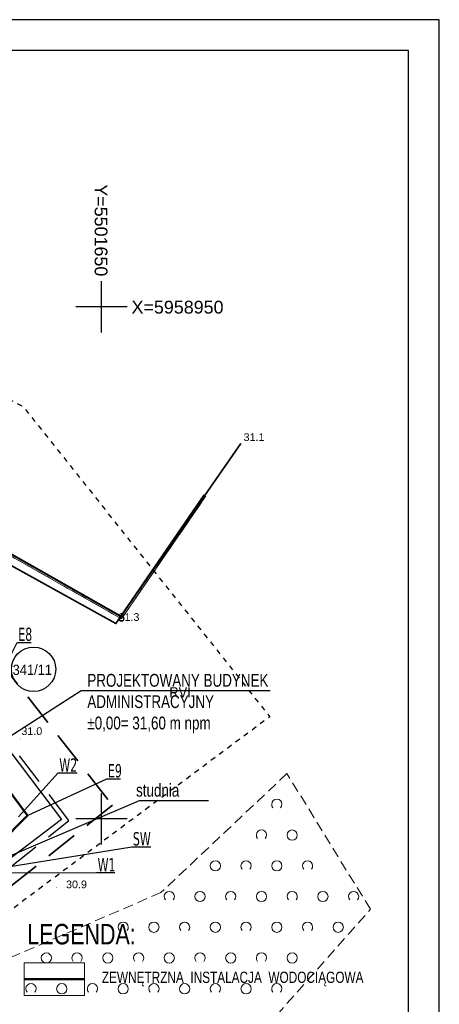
# Model space of a CAD drawing. Extents: x 5501473 to 5501683, y 5958830 to 5958978.
# Tile 6 of 6: x 5501642 to 5501683, y 5958882 to 5958978. Entities that reach past the tile are written whole.
import ezdxf
from ezdxf.enums import TextEntityAlignment as Align

# ---------------------------------------------------------------- set-up
doc = ezdxf.new("R2010")
doc.units = 0
doc.header["$LTSCALE"] = 0.5
for name, pattern in [('1 1', [2, 1, -1]), ('2 1', [3, 2, -1]), ('EGKK', [4, 3, -1]), ('EGUG', [2, 1, -1]), ('HIDDEN', [9.525, 6.35, -3.175])]:
    doc.linetypes.add(name, pattern=pattern)
for name, color, linetype, lineweight in [('--- 01 WODA', 150, 'Continuous', 50), ('--- 01 WODA OZNACZENIA', 5, 'Continuous', 18), ('--GRANICA DZIAŁKI', 2, 'Continuous', 40), ('--zagosp', 7, 'Continuous', 0), ('EGDE', 251, 'Continuous', 20), ('EGDE_O', 251, 'Continuous', 20), ('EGKK', 251, 'Continuous', 20), ('EGPG', 251, 'Continuous', 20), ('EGPG_O', 251, 'Continuous', 20), ('EGUG', 251, 'Continuous', 20), ('EGUG_O', 251, 'Continuous', 20), ('IE-zewnętrzne _wsp', 1, 'Continuous', 0), ('IE_zewn', 1, 'Continuous', 50), ('OTO', 251, 'Continuous', 20), ('OTRN', 251, 'Continuous', 20), ('OTRN_O', 251, 'Continuous', 18), ('OTZ', 251, 'Continuous', 20)]:
    doc.layers.add(name, color=color, linetype=linetype, lineweight=lineweight)
for name, color, linetype in [('--ogrodzenie', 7, 'Continuous'), ('--OPISY', 7, 'Continuous'), ('--trawa-zakres', 94, 'Continuous'), ('--zakres-WZ', 181, 'Continuous'), ('PARSI', 251, 'Continuous'), ('Strzałka', 251, 'Continuous'), ('Wymiarowanie', 7, 'Continuous')]:
    doc.layers.add(name, color=color, linetype=linetype)
doc.styles.add('1-500', font='arial.ttf', dxfattribs={"width": 0.75, "height": 1.25})
doc.styles.add('BDOT', font='Arial.ttf', dxfattribs={"width": 0.9})
doc.styles.add('EGBP', font='arial.ttf')
doc.styles.add('EGiB', font='Arial.ttf', dxfattribs={"width": 0.9})
doc.styles.add('MZSK', font='Arial.ttf', dxfattribs={"width": 0.9, "height": 0.75})
doc.styles.add('PZ', font='romand.shx', dxfattribs={"width": 0.7})
doc.styles.add('STYL-1', font='arial.ttf', dxfattribs={"width": 0.75})
doc.linetypes.add('OGRODZENIE1', pattern='A,0.4,-0.06,[143,RODZLIN.shx,S=0.012,R=0,X=0,Y=0],-0.06,0.4', length=0.92)
doc.linetypes.add('OTOO', pattern='A,7.5,[30,msgB.shx,S=1.28,R=0,X=0,Y=0],7.5', length=15)
doc.dimstyles.new('PZ', dxfattribs={"dimscale": 0.5, "dimtxt": 2.2, "dimasz": 0, "dimexe": 0, "dimexo": 0, "dimgap": 0.5, "dimtad": 1, "dimdec": 1, "dimlfac": 0.1, "dimzin": 0, "dimdsep": 46, "dimtxsty": 'PZ', "dimcen": 0.09, "dimse1": 1, "dimse2": 1, "dimsd1": 1, "dimsd2": 1, "dimclrd": 8, "dimclre": 8, "dimclrt": 256, "dimadec": 0, "dimazin": 0, "dimtfac": 1, "dimtdec": 1, "dimtofl": 0, "dimtmove": 1, "dimatfit": 3, "dimfxl": 1, "dimtolj": 1, "dimtzin": 0, "dimarcsym": 0})

# ---------------------------------------------------------------- blocks, each defined once
blk = doc.blocks.new('OTZK_b')
at = {"layer": 'OTZ', "color": 0, "lineweight": 18}
blk.add_arc((0, 0), 1, 318.5904, 221.4096, dxfattribs=at)
blk = doc.blocks.new('OTZK_a')
at = {"layer": 'OTZ', "color": 0, "lineweight": 18}
blk.add_circle((0, 0), 1, dxfattribs=at)
blk = doc.blocks.new('OTRN')
at = {"layer": 'OTRN', "color": 0, "const_width": 0.09}
blk.add_lwpolyline([(-0.04, 0, 1), (0.04, 0, 1)], format="xyb", close=True, dxfattribs=at)
at = {"layer": 'OTRN_O', "color": 0, "style": 'BDOT'}
blk.add_attdef('RZEDNA', (0.51, 0.52), '', height=1.5, dxfattribs=at)
blk = doc.blocks.new('EGPG_a')
at = {"color": 0}
blk.add_wipeout([(0.48, 0), (0.46, 0.15), (0.39, 0.28), (0.28, 0.39), (0.15, 0.46), (0, 0.48), (-0.15, 0.46), (-0.28, 0.39), (-0.39, 0.28), (-0.46, 0.15), (-0.48, 0), (-0.46, -0.15), (-0.39, -0.28), (-0.28, -0.39), (-0.15, -0.46), (0, -0.48), (0.15, -0.46), (0.28, -0.39), (0.39, -0.28), (0.46, -0.15)], dxfattribs=at).dxf.layer = 'EGPG'
at = {"layer": 'EGPG', "color": 0, "lineweight": 18}
blk.add_circle((0, 0, 1), 0.5, dxfattribs=at)
at = {"layer": 'EGPG_O', "color": 0, "style": 'EGBP'}
blk.add_attdef('NRP', (0.98, 0.52), '', height=1.5, dxfattribs=at)
blk = doc.blocks.new('mzsk')
at = {"layer": 'PARSI', "color": 0}
for p, q in [((0, -5), (0, 5)), ((5, 0), (-5, 0))]:
    blk.add_line(p, q, dxfattribs=at)

msp = doc.modelspace()

# ---------------------------------------------------------------- linework, layer by layer
at = {"layer": '--- 01 WODA', "flags": 128}
msp.add_lwpolyline([(5501642.464, 5958884.364), (5501648.354, 5958884.364)], dxfattribs=at)
at = {"layer": '--ogrodzenie', "linetype": 'OGRODZENIE1', "ltscale": 3}
for p, q in [((5501635.35, 5958914.143), (5501646.103, 5958899.949)), ((5501646.103, 5958899.949), (5501626.711, 5958885.259))]:
    msp.add_line(p, q, dxfattribs=at)
at = {"layer": '--OPISY'}
for points in [[(5501666.477, 5958912.509), (5501648.005, 5958912.509), (5501629.47, 5958900.607)], [(5501666.477, 5958912.509), (5501648.005, 5958912.509), (5501629.47, 5958900.607)], [(5501660.454, 5958901.783), (5501653.696, 5958901.783), (5501637.197, 5958894.731)]]:
    msp.add_lwpolyline(points, dxfattribs=at)
at = {"layer": '--trawa-zakres', "linetype": 'HIDDEN', "lineweight": 25}
msp.add_lwpolyline([(5501607.088, 5958908.679), (5501615.981, 5958896.94), (5501616.432, 5958896.257), (5501626.192, 5958883.432), (5501646.801, 5958899.851), (5501628.199, 5958924.407)], close=True, dxfattribs=at)
at = {"layer": '--zagosp', "linetype": 'Continuous'}
msp.add_lwpolyline([(5501642.464, 5958885.952), (5501648.354, 5958885.952), (5501648.354, 5958882.776), (5501642.464, 5958882.776)], close=True, dxfattribs=at)
at = {"layer": '--zakres-WZ', "linetype": 'HIDDEN', "lineweight": 35}
msp.add_lwpolyline([(5501589.302, 5958923.596), (5501605.119, 5958946.432), (5501622.331, 5958936.641), (5501627.435, 5958946.919), (5501630.627, 5958945.228), (5501625.177, 5958934.409), (5501651.069, 5958901.344), (5501623.813, 5958879.625)], close=True, dxfattribs=at)
at = {"color": 2, "linetype": 'Continuous'}
msp.add_circle((5501643.371, 5958914.613), 2.166, dxfattribs=at)
at = {"layer": 'EGDE', "lineweight": 18}
for points in [[(5501616.176, 5958965.832), (5501608.46, 5958951.15), (5501605.45, 5958945.9), (5501651.95, 5958919.55), (5501659.839, 5958931.013)], [(5501660.129, 5958931.433), (5501651.95, 5958919.55), (5501605.45, 5958945.9), (5501583.6, 5958913.84), (5501577.149, 5958905.701)]]:
    msp.add_lwpolyline(points, dxfattribs=at)
at = {"layer": 'EGKK', "linetype": 'EGKK', "lineweight": 18}
for points in [[(5501615.765, 5958965.05), (5501608.46, 5958951.15), (5501605.45, 5958945.9), (5501651.95, 5958919.55), (5501659.449, 5958930.446)], [(5501659.731, 5958930.855), (5501651.95, 5958919.55), (5501605.45, 5958945.9), (5501592.28, 5958926.57), (5501641.46, 5958861.65), (5501646.829, 5958855.594)]]:
    msp.add_lwpolyline(points, dxfattribs=at)
at = {"layer": 'IE_zewn', "flags": 128}
msp.add_lwpolyline([(5501634.969, 5958906.362), (5501637.09, 5958907.971), (5501642.792, 5958900.356), (5501637.197, 5958894.731)], dxfattribs=at)
at = {"layer": 'OTZ', "linetype": '2 1', "lineweight": 18}
msp.add_lwpolyline([(5501668.11, 5958904.43), (5501655.81, 5958892.82), (5501637.85, 5958885.06), (5501635.62, 5958875.77), (5501640.22, 5958864.65), (5501646.23, 5958857.27), (5501676.26, 5958891.18)], close=True, dxfattribs=at)

# ---------------------------------------------------------------- block references
at = {"layer": 'OTRN', "xscale": 0.5, "yscale": 0.5, "zscale": 0.5}
msp.add_blockref('OTRN', (5501663.62, 5958936.64, 31.05), dxfattribs=at).add_auto_attribs({'RZEDNA': '31.1'})
at = {"layer": 'OTRN'}
ref = msp.add_blockref('OTRN', (5501642.11, 5958907.8), dxfattribs=dict(at, xscale=0.5, yscale=0.5, zscale=0.5, rotation=360))
ref.add_attrib('RZEDNA', '31.0', (5501642.18, 5958908.2, 31), dxfattribs={"layer": 'OTRN_O', "color": 0, "height": 0.75, "style": 'BDOT'})
ref = msp.add_blockref('OTRN', (5501645.62, 5958893.3), dxfattribs=dict(at, xscale=0.5, yscale=0.5, zscale=0.5, rotation=360))
ref.add_attrib('RZEDNA', '30.9', (5501646.54, 5958893.24, 30.9), dxfattribs={"layer": 'OTRN_O', "color": 0, "height": 0.75, "style": 'BDOT'})
at = {"layer": 'OTZ', "xscale": 0.5, "yscale": 0.5, "zscale": 0.5}
for name, p in [('OTZK_b', (5501667.12, 5958901.43)), ('OTZK_b', (5501665.62, 5958898.43)), ('OTZK_a', (5501668.62, 5958898.43)), ('OTZK_a', (5501661.12, 5958895.43)), ('OTZK_b', (5501664.12, 5958895.43)), ('OTZK_a', (5501667.12, 5958895.43)), ('OTZK_b', (5501670.12, 5958895.43)), ('OTZK_b', (5501656.62, 5958892.43)), ('OTZK_a', (5501659.62, 5958892.43)), ('OTZK_b', (5501662.62, 5958892.43)), ('OTZK_a', (5501665.62, 5958892.43)), ('OTZK_b', (5501668.62, 5958892.43)), ('OTZK_a', (5501671.62, 5958892.43)), ('OTZK_b', (5501674.62, 5958892.43)), ('OTZK_b', (5501652.12, 5958889.43)), ('OTZK_a', (5501655.12, 5958889.43)), ('OTZK_b', (5501658.12, 5958889.43)), ('OTZK_a', (5501661.12, 5958889.43)), ('OTZK_b', (5501664.12, 5958889.43)), ('OTZK_a', (5501667.12, 5958889.43)), ('OTZK_b', (5501670.12, 5958889.43)), ('OTZK_a', (5501673.12, 5958889.43)), ('OTZK_a', (5501644.62, 5958886.43)), ('OTZK_b', (5501647.62, 5958886.43)), ('OTZK_a', (5501650.62, 5958886.43)), ('OTZK_b', (5501653.62, 5958886.43)), ('OTZK_a', (5501656.62, 5958886.43)), ('OTZK_b', (5501659.62, 5958886.43)), ('OTZK_a', (5501662.62, 5958886.43)), ('OTZK_b', (5501665.62, 5958886.43)), ('OTZK_a', (5501668.62, 5958886.43)), ('OTZK_b', (5501643.12, 5958883.43)), ('OTZK_a', (5501646.12, 5958883.43)), ('OTZK_b', (5501649.12, 5958883.43)), ('OTZK_a', (5501652.12, 5958883.43)), ('OTZK_b', (5501655.12, 5958883.43)), ('OTZK_a', (5501658.12, 5958883.43)), ('OTZK_b', (5501661.12, 5958883.43)), ('OTZK_a', (5501664.12, 5958883.43)), ('OTZK_b', (5501667.12, 5958883.43))]:
    msp.add_blockref(name, p, dxfattribs=at)
at = {"layer": 'PARSI', "xscale": 0.5, "yscale": 0.5, "zscale": 0.5}
for p in [(5501650, 5958950), (5501650, 5958900)]:
    msp.add_blockref('mzsk', p, dxfattribs=at)

# ---------------------------------------------------------------- texts
at = {"layer": '--- 01 WODA OZNACZENIA', "linetype": 'Continuous', "char_height": 1.3, "attachment_point": 4, "style": 'PZ'}
for s, insert in [('{\\fTahoma|b0|i0|c0|p0;W2}', (5501645.885, 5958905.266)), ('\\fTahoma|b0|i0|c238|p32;SW', (5501653.065, 5958898.053, 63.48)), ('{\\fTahoma|b0|i0|c0|p0;W1}', (5501649.625, 5958895.528, 31.74))]:
    msp.add_mtext(s, dxfattribs=dict(at, insert=insert))
at = {"layer": '--OPISY', "char_height": 1.25, "width": 27.21426, "attachment_point": 1, "line_spacing_factor": 0.8, "style": '1-500'}
for s, insert in [('\\pxsm1,;PROJEKTOWANY BUDYNEK  ADMINISTRACYJNY \\P%%P0,00= 31,60 m npm', (5501648.618, 5958914.162)), ('\\pxsm1,;studnia', (5501653.377, 5958903.431))]:
    msp.add_mtext(s, dxfattribs=dict(at, insert=insert))
at = {"layer": '--zagosp', "linetype": 'Continuous', "insert": (5501642.754, 5958889.756), "char_height": 2, "width": 23.6515, "attachment_point": 1, "rotation": 0, "style": 'STYL-1'}
msp.add_mtext('LEGENDA:', dxfattribs=at)
at = {"layer": '--zagosp', "linetype": 'Continuous', "insert": (5501650.036, 5958885.094), "char_height": 1.1, "width": 27.60568, "attachment_point": 1, "style": 'STYL-1'}
msp.add_mtext('ZEWNĘTRZNA  INSTALACJA  WODOCIĄGOWA', dxfattribs=at)
at = {"layer": 'EGDE_O', "insert": (5501641.324, 5958914.051), "char_height": 1, "attachment_point": 7, "style": 'EGiB'}
msp.add_mtext('341/11', dxfattribs=at)
at = {"layer": 'EGUG_O', "insert": (5501656.622, 5958911.864), "char_height": 1, "attachment_point": 7, "style": 'EGiB'}
msp.add_mtext('RVI', dxfattribs=at)
at = {"layer": 'IE-zewnętrzne _wsp', "linetype": 'Continuous', "char_height": 1.3, "attachment_point": 4, "style": 'PZ'}
for s, insert in [('{\\fTahoma|b0|i0|c0|p0;E8}', (5501641.876, 5958918.015)), ('{\\fTahoma|b0|i0|c0|p0;E9}', (5501650.631, 5958904.7))]:
    msp.add_mtext(s, dxfattribs=dict(at, insert=insert))
at = {"layer": 'Wymiarowanie', "style": 'MZSK'}
msp.add_text('Y=5501650', height=1.25, rotation=-90, dxfattribs=at).set_placement((5501650.583, 5958952.975), align=Align.TOP_RIGHT)
msp.add_text('X=5958950', height=1.25, dxfattribs=at).set_placement((5501652.935, 5958948.965), align=Align.BOTTOM_LEFT)

# ---------------------------------------------------------------- leaders
at = {"layer": '--- 01 WODA OZNACZENIA', "linetype": 'Continuous', "annotation_type": 0, "has_hookline": 1, "hookline_direction": 0}
for points, text_width in [([(5501641.908, 5958900.202), (5501645.785, 5958904.502)], 1.741), ([(5501637.197, 5958894.731, 63.48), (5501652.965, 5958897.28, 63.48)], 1.763), ([(5501637.197, 5958894.731, 31.74), (5501649.525, 5958894.776, 31.74)], 1.694)]:
    msp.add_leader(points, dimstyle='PZ', override={"dimgap": 0.2, "dimclrd": 256}, dxfattribs=dict(at, text_width=text_width))
at = {"layer": 'IE-zewnętrzne _wsp', "linetype": 'Continuous', "annotation_type": 0, "has_hookline": 1, "hookline_direction": 0}
for points, text_width in [([(5501637.09, 5958907.971), (5501641.776, 5958917.235)], 1.248), ([(5501642.792, 5958900.356), (5501650.531, 5958903.924)], 1.241)]:
    msp.add_leader(points, dimstyle='PZ', override={"dimgap": 0.2, "dimclrd": 256}, dxfattribs=dict(at, text_width=text_width))

# ---------------------------------------------------------------- next in the draw order: block references
at = {"layer": 'EGPG', "xscale": 0.5, "yscale": 0.5, "zscale": 0.5, "rotation": 360}
msp.add_blockref('EGPG_a', (5501651.95, 5958919.55), dxfattribs=at)

# ---------------------------------------------------------------- next in the draw order: linework, layer by layer
at = {"layer": '--GRANICA DZIAŁKI', "linetype": 'Continuous', "flags": 128}
msp.add_lwpolyline([(5501576.992, 5958905.825), (5501583.439, 5958913.959), (5501598.7, 5958936.348), (5501605.388, 5958946.165), (5501651.889, 5958919.814), (5501660.026, 5958931.636)], dxfattribs=at)
for points in [[(5501472.985, 5958829.529), (5501682.985, 5958829.529), (5501682.985, 5958978.029), (5501472.985, 5958978.029)], [(5501480.985, 5958832.529), (5501679.985, 5958832.529), (5501679.985, 5958975.029), (5501480.985, 5958975.029)]]:
    msp.add_lwpolyline(points, close=True)
at = {"layer": 'EGUG', "linetype": 'EGUG', "lineweight": 18}
msp.add_lwpolyline([(5501660.19, 5958931.523), (5501651.95, 5958919.55), (5501605.45, 5958945.9), (5501592.28, 5958926.57), (5501641.46, 5958861.65), (5501646.841, 5958855.58)], dxfattribs=at)
at = {"layer": 'OTO', "linetype": 'OTOO', "lineweight": 35, "flags": 128}
msp.add_lwpolyline([(5501626.92, 5958932.7), (5501639.91, 5958925.44), (5501651.41, 5958919.08), (5501663.62, 5958936.64)], dxfattribs=at)
at = {"layer": 'Strzałka', "linetype": '1 1', "flags": 128}
msp.add_lwpolyline([(5501596.574, 5958964.164), (5501642.356, 5958940.252), (5501666.438, 5958909.985), (5501621.79, 5958876.648), (5501570.688, 5958927.46), (5501596.574, 5958964.164)], dxfattribs=at)

# ---------------------------------------------------------------- next in the draw order: block references
at = {"layer": 'OTRN', "xscale": 0.5, "yscale": 0.5, "zscale": 0.5}
msp.add_blockref('OTRN', (5501651.41, 5958919.08, 31.25), dxfattribs=at).add_auto_attribs({'RZEDNA': '31.3'})

doc.saveas('drawing.dxf')
